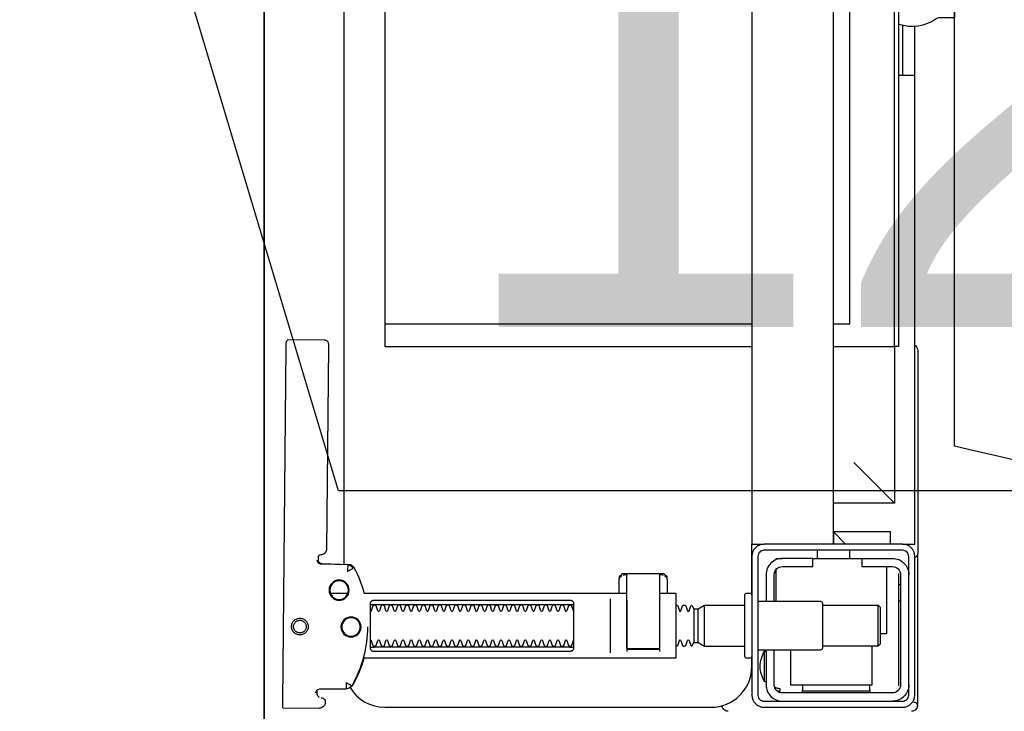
# Model space of a CAD drawing. Header units: millimetres. Extents: x 11979 to 23691, y 12825 to 41978.
# Tile 206 of 256: x 21595 to 21619, y 35667 to 35683. Entities that reach past the tile are written whole.
import ezdxf

# ---------------------------------------------------------------- set-up
doc = ezdxf.new("R2010")
doc.units = ezdxf.units.MM
for name, color, linetype in [('-WYMIAR', 8, 'Continuous'), ('_PROJEKTOWANE', 5, 'Continuous'), ('PROJEKTOWANE', 5, 'Continuous')]:
    doc.layers.add(name, color=color, linetype=linetype)
doc.layers.add('-ŚCIANY DZIAŁOWE', color=3, linetype='Continuous', lineweight=35)
doc.styles.get("Standard").update_dxf_attribs({"font": 'arial.ttf'})
doc.dimstyles.new('CZA-KROPKA-50', dxfattribs={"dimtxt": 12, "dimasz": 1, "dimexe": 2, "dimexo": 25, "dimgap": 4, "dimtad": 1, "dimdec": 1, "dimrnd": 0.5, "dimzin": 9, "dimdsep": 46, "dimtxsty": 'Standard', "dimblk": 'CZA-KROPKA', "dimblk1": 'CZA-KROPKA', "dimblk2": 'CZA-KROPKA', "dimsah": 1, "dimcen": -20, "dimse1": 1, "dimse2": 1, "dimclrd": 8, "dimclre": 8, "dimclrt": 9, "dimadec": 0, "dimazin": 0, "dimtfac": 1, "dimtdec": 1, "dimtmove": 1, "dimatfit": 3, "dimldrblk": 'CZA-KROPKA', "dimfxl": 1, "dimtolj": 1, "dimtzin": 9, "dimarcsym": 0})

# ---------------------------------------------------------------- blocks, each defined once
blk = doc.blocks.new('CZA-KROPKA')
at = {"layer": '-WYMIAR', "linetype": 'ByBlock'}
for p, q in [((0, 10), (0, -10)), ((5, 0), (-5, 0))]:
    blk.add_line(p, q, dxfattribs=at)
at = {"layer": '-WYMIAR', "linetype": 'ByBlock', "const_width": 2.5}
blk.add_lwpolyline([(-1.25, 0, 1), (1.25, 0, 1)], format="xyb", close=True, dxfattribs=at)
blk = doc.blocks.new('*D1609')
at = {"layer": '_PROJEKTOWANE', "color": 8, "lineweight": -2}
for p, q in [((21589.732, 35698.002), (21599.732, 35698.002)), ((21602.554, 35671.928), (21594.732, 35698.002)), ((21626.491, 35671.928), (21602.554, 35671.928))]:
    blk.add_line(p, q, dxfattribs=at)
at = {"layer": 'Defpoints', "color": 0}
for p in [(21588.732, 35801.111), (21600.732, 35796.984), (21600.732, 35698.002)]:
    blk.add_point(p, dxfattribs=at)
at = {"layer": '_PROJEKTOWANE', "color": 8, "lineweight": -2, "rotation": 180}
blk.add_blockref('CZA-KROPKA', (21588.732, 35698.002), dxfattribs=at)
at = {"layer": '_PROJEKTOWANE', "color": 8, "lineweight": -2}
blk.add_blockref('CZA-KROPKA', (21600.732, 35698.002), dxfattribs=at)
at = {"layer": '_PROJEKTOWANE', "color": 9, "insert": (21614.523, 35681.952), "char_height": 12, "attachment_point": 5}
blk.add_mtext('\\A1;12', dxfattribs=at)
blk = doc.blocks.new('99440_TOP')
for points in [[(0.19877, 0.1647), (0.11186, 0.16387)], [(0.20026, 0.1647), (0.20039, 0.15571)], [(0.16399, 0.15607), (0.16422, 0.15602), (0.16438, 0.15596), (0.16453, 0.15586), (0.16466, 0.15574), (0.16476, 0.1556), (0.16484, 0.15544), (0.16489, 0.15527), (0.16491, 0.1551), (0.16509, 0.14854), (0.1651, 0.14842), (0.16511, 0.14832), (0.16514, 0.14822), (0.16516, 0.14812), (0.1652, 0.14802), (0.16524, 0.14793), (0.16529, 0.14784), (0.16535, 0.14775), (0.16541, 0.14767), (0.16548, 0.14758), (0.16555, 0.14751), (0.16563, 0.14744), (0.16571, 0.14737), (0.1658, 0.14731), (0.16589, 0.14726), (0.16664, 0.14688), (0.1674, 0.14651), (0.16816, 0.14617), (0.16894, 0.14585), (0.16973, 0.14555), (0.17052, 0.14527), (0.17132, 0.14502), (0.17213, 0.14478), (0.17213, 0.08032)], [(0.16523, 0.14871), (0.16505, 0.1553), (0.16503, 0.15547), (0.16498, 0.15563), (0.16491, 0.15579), (0.16481, 0.15592), (0.16468, 0.15604), (0.16454, 0.15614), (0.16439, 0.15621), (0.16422, 0.15626), (0.16404, 0.15627)], [(0.1977, 0.15573), (0.19762, 0.15586), (0.19752, 0.15598), (0.1974, 0.15608), (0.19726, 0.15617), (0.19711, 0.15623), (0.19696, 0.15626), (0.1968, 0.15627), (0.1959, 0.15626)], [(0.17213, 0.15305), (0.17213, 0.14874)], [(0.16506, 0.14968), (-0.16464, 0.14968)], [(0.17496, 0.14232), (0.17496, 0.09432)], [(0.18536, 0.09432), (0.18536, 0.14232)], [(-0.11834, 0.04968), (-0.11834, 0.13968), (0.11166, 0.13968), (0.11166, 0.04968)], [(0.10615, 0.13968), (0.10615, 0.04968)], [(0.16824, 0.08203), (0.16789, 0.08162), (0.16789, 0.08196), (0.16792, 0.08207), (0.16799, 0.08214), (0.1681, 0.08218), (0.16823, 0.08219), (0.16835, 0.08219), (0.16855, 0.08221), (0.169, 0.08232), (0.17213, 0.08232)], [(0.16861, 0.08224), (0.16869, 0.0823), (0.16889, 0.08232)], [(0.18675, 0.08432), (0.17358, 0.08432)], [(0.16745, 0.08028), (0.16745, 0.08144), (0.16749, 0.08156), (0.16759, 0.08164), (0.1678, 0.08169)], [(0.16764, 0.08053), (0.16768, 0.08079), (0.1678, 0.08132)], [(0.17384, 0.08032), (0.18494, 0.08032), (0.1865, 0.08032)], [(0.1678, 0.07094), (0.16769, 0.07096), (0.16759, 0.07099), (0.1675, 0.07106), (0.16745, 0.0712), (0.16745, 0.07235)], [(0.1678, 0.07131), (0.16768, 0.07185), (0.16764, 0.0721)], [(0.17213, 0.07032), (0.169, 0.07032), (0.16855, 0.07042), (0.16844, 0.07044), (0.16833, 0.07044), (0.1682, 0.07045), (0.16808, 0.07046), (0.16796, 0.07052), (0.16789, 0.07067), (0.16789, 0.07102), (0.16824, 0.07061)], [(0.16889, 0.07032), (0.16879, 0.07032), (0.16861, 0.0704)], [(0.18571, 0.07232), (0.1865, 0.07232)], [(0.17603, 0.06388), (0.18423, 0.06388)], [(0.18423, 0.06282), (0.17603, 0.06282)], [(0.18513, 0.06126), (0.17513, 0.06126)], [(0.19976, 0.05697), (0.19989, 0.05695), (0.20001, 0.05692), (0.20014, 0.05688)], [(-0.15987, 0.04668), (-0.15987, 0.04968), (0.16013, 0.04968), (0.16013, 0.04668)], [(0.16013, 0.03368), (0.16013, 0.04568)], [(0.17413, 0.04368), (0.16631, 0.04368)], [(0.16713, 0.04412), (0.16706, 0.04403), (0.167, 0.04393), (0.16694, 0.04381), (0.16688, 0.04368)], [(0.19512, 0.04412), (0.19519, 0.04404), (0.19525, 0.04395), (0.1953, 0.04385), (0.19534, 0.04376), (0.19538, 0.04365), (0.19541, 0.04355), (0.19544, 0.04344), (0.19547, 0.04333), (0.19548, 0.04322), (0.1955, 0.04311), (0.19551, 0.04301), (0.19552, 0.04291), (0.19551, 0.04281), (0.1956, 0.04278), (0.19571, 0.04278), (0.19581, 0.04278), (0.19591, 0.04278), (0.19602, 0.04278), (0.19626, 0.04278), (0.19629, 0.04288), (0.19628, 0.04299), (0.19626, 0.04311), (0.19622, 0.04324), (0.19618, 0.04336), (0.19607, 0.04357)], [(0.16363, 0.03468), (0.16363, 0.04218)], [(0.18613, 0.04018), (0.19463, 0.04018), (0.19463, 0.02018), (0.18513, 0.02018)], [(0.19604, 0.03729), (0.19615, 0.03729), (0.19629, 0.03729), (0.19645, 0.03729), (0.19663, 0.03729)], [(0.16163, 0.03368), (0.16363, 0.03368)], [(0.17513, 0.03238), (0.17513, 0.01872), (0.17563, 0.01822), (0.18463, 0.01822), (0.18513, 0.01872), (0.18513, 0.03238)], [(0.16013, 0.02668), (0.15713, 0.02968), (0.16013, 0.02968), (-0.15987, 0.02968), (-0.15687, 0.02968), (-0.15987, 0.02668)], [(0.10615, 0.02968), (0.10615, 0.0256), (-0.11834, 0.0256)], [(0.11166, 0.02968), (0.11166, 0.01468), (0.15013, 0.01468)], [(0.14013, 0.02468), (0.15013, 0.01468), (0.15013, 0.02968)], [(0.16013, 0.01568), (0.15713, 0.01568), (0.15713, 0.02968)], [(0.16163, 0.02568), (0.16363, 0.02568)], [(0.19663, 0.02067), (0.19645, 0.02067), (0.19629, 0.02067), (0.19615, 0.02067), (0.19604, 0.02067)], [(0.16563, 0.01668), (0.18213, 0.01668), (0.18213, 0.01822)], [(0.18513, 0.01872), (0.17513, 0.01872)], [(0.03296, 0.01268), (0.04513, 0.01268)], [(0.16013, 0.01268), (0.16013, 0.00968), (0.03318, 0.00968)], [(0.04513, 0.01368), (0.04513, 0.00968)], [(0.16735, 0.01368), (0.1948, 0.01368), (0.19491, 0.01368)], [(0.17013, 0.01318), (0.17013, 0.01368)], [(0.17413, 0.01318), (0.17413, 0.01368)]]:
    blk.add_lwpolyline(points)
for points in [[(0.16437, 0.15596), (0.1634, 0.15595), (0.16317, 0.15592), (0.16296, 0.15584), (0.16275, 0.15571), (0.16278, 0.15575), (0.16272, 0.15555), (0.1627, 0.15535, -0.157432), (0.16251, 0.15476), (0.16223, 0.15436, -0.241147), (0.16142, 0.15393), (0.11163, 0.15346), (0.11147, 0.15346), (0.11132, 0.15345), (0.1112, 0.15345), (0.11107, 0.15346), (0.11091, 0.15348), (0.11075, 0.15353), (0.1106, 0.15361), (0.11046, 0.15371), (0.11035, 0.15383), (0.11025, 0.15397), (0.11018, 0.15412), (0.11014, 0.15428), (0.11013, 0.15445), (0.11008, 0.16345), (0.11036, 0.16384)], [(0.1966, 0.15658), (0.19639, 0.15656), (0.19618, 0.15648), (0.19598, 0.15635), (0.19579, 0.15614, 0.132231), (0.19565, 0.15564), (0.19559, 0.14909)], [(0.19781, 0.15528, 0.415336), (0.19882, 0.15429)], [(0.19898, 0.1543), (0.19911, 0.1543), (0.19926, 0.15431), (0.1994, 0.15434), (0.19954, 0.1544), (0.19966, 0.15447), (0.19978, 0.15456), (0.19988, 0.15466), (0.2002, 0.15512, 0.158481), (0.20039, 0.15571)], [(0.18044, 0.14393, 0.125713), (0.19479, 0.14774, 0.121439), (0.19532, 0.14823, -0.262119), (0.20013, 0.13968), (0.20013, 0.05968, -0.414214), (0.19013, 0.04968), (0.18765, 0.04968, 0.405519), (0.18813, 0.05018), (0.18813, 0.05088, 0.414214), (0.18763, 0.05138), (0.17263, 0.05138, 0.414214), (0.17213, 0.05088), (0.17213, 0.05018, 0.405519), (0.17262, 0.04968, 0.001664), (0.16007, 0.04968)], [(0.17213, 0.07232), (0.17213, 0.06852, 0.414214), (0.17233, 0.06832), (0.18475, 0.06832), (0.18793, 0.06832, 0.414214), (0.18813, 0.06852), (0.18813, 0.14485), (0.18898, 0.1451), (0.18982, 0.14537), (0.19065, 0.14568), (0.19147, 0.146), (0.19228, 0.14635), (0.19308, 0.14672), (0.19387, 0.14712), (0.19469, 0.14756), (0.19478, 0.14762), (0.19486, 0.14768), (0.19494, 0.14775), (0.19501, 0.14782), (0.19508, 0.1479), (0.19515, 0.14799)], [(0.17661, 0.09332, 0.182836), (0.1765, 0.09341), (0.17528, 0.09381, 0.050055), (0.17513, 0.09408), (0.17513, 0.09436, 0.050055), (0.17528, 0.09462), (0.1765, 0.09503, 0.719897), (0.1765, 0.09541), (0.17528, 0.09581, 0.050055), (0.17513, 0.09608), (0.17513, 0.09636, 0.050055), (0.17528, 0.09662), (0.1765, 0.09703, 0.719897), (0.1765, 0.09741), (0.17528, 0.09781, 0.050055), (0.17513, 0.09808), (0.17513, 0.09836, 0.050055), (0.17528, 0.09862), (0.1765, 0.09903, 0.719897), (0.1765, 0.09941), (0.17528, 0.09981, 0.050055), (0.17513, 0.10008), (0.17513, 0.10036, 0.050055), (0.17528, 0.10062), (0.1765, 0.10103, 0.719897), (0.1765, 0.10141), (0.17528, 0.10181, 0.050055), (0.17513, 0.10208), (0.17513, 0.10236, 0.050055), (0.17528, 0.10262), (0.1765, 0.10303, 0.719897), (0.1765, 0.10341), (0.17528, 0.10381, 0.050055), (0.17513, 0.10408), (0.17513, 0.10436, 0.050055), (0.17528, 0.10462), (0.1765, 0.10503, 0.719897), (0.1765, 0.10541), (0.17528, 0.10581, 0.050055), (0.17513, 0.10608), (0.17513, 0.10636, 0.050055), (0.17528, 0.10662), (0.1765, 0.10703, 0.719897), (0.1765, 0.10741), (0.17528, 0.10781, 0.050055), (0.17513, 0.10808), (0.17513, 0.10836, 0.050055), (0.17528, 0.10862), (0.1765, 0.10903, 0.719897), (0.1765, 0.10941), (0.17528, 0.10981, 0.050055), (0.17513, 0.11008), (0.17513, 0.11036, 0.050055), (0.17528, 0.11062), (0.1765, 0.11103, 0.719897), (0.1765, 0.11141), (0.17528, 0.11181, 0.050055), (0.17513, 0.11208), (0.17513, 0.11236, 0.050055), (0.17528, 0.11262), (0.1765, 0.11303, 0.719897), (0.1765, 0.11341), (0.17528, 0.11381, 0.050055), (0.17513, 0.11408), (0.17513, 0.11436, 0.050055), (0.17528, 0.11462), (0.1765, 0.11503, 0.719897), (0.1765, 0.11541), (0.17528, 0.11581, 0.050055), (0.17513, 0.11608), (0.17513, 0.11636, 0.050055), (0.17528, 0.11662), (0.1765, 0.11703, 0.719897), (0.1765, 0.11741), (0.17528, 0.11781, 0.050055), (0.17513, 0.11808), (0.17513, 0.11836, 0.050055), (0.17528, 0.11862), (0.1765, 0.11903, 0.719897), (0.1765, 0.11941), (0.17528, 0.11981, 0.050055), (0.17513, 0.12008), (0.17513, 0.12036, 0.050055), (0.17528, 0.12062), (0.1765, 0.12103, 0.719897), (0.1765, 0.12141), (0.17528, 0.12181, 0.050055), (0.17513, 0.12208), (0.17513, 0.12236, 0.050055), (0.17528, 0.12262), (0.1765, 0.12303, 0.719897), (0.1765, 0.12341), (0.17528, 0.12381, 0.050055), (0.17513, 0.12408), (0.17513, 0.12436, 0.050055), (0.17528, 0.12462), (0.1765, 0.12503, 0.719897), (0.1765, 0.12541), (0.17528, 0.12581, 0.050055), (0.17513, 0.12608), (0.17513, 0.12636, 0.050055), (0.17528, 0.12662), (0.1765, 0.12703, 0.719897), (0.1765, 0.12741), (0.17528, 0.12781, 0.050055), (0.17513, 0.12808), (0.17513, 0.12836, 0.050055), (0.17528, 0.12862), (0.1765, 0.12903, 0.719897), (0.1765, 0.12941), (0.17528, 0.12981, 0.050055), (0.17513, 0.13008), (0.17513, 0.13036, 0.050055), (0.17528, 0.13062), (0.1765, 0.13103, 0.719897), (0.1765, 0.13141), (0.17528, 0.13181, 0.050055), (0.17513, 0.13208), (0.17513, 0.13236, 0.050055), (0.17528, 0.13262), (0.1765, 0.13303, 0.719897), (0.1765, 0.13341), (0.17528, 0.13381, 0.050055), (0.17513, 0.13408), (0.17513, 0.13436, 0.050055), (0.17528, 0.13462), (0.1765, 0.13503, 0.719897), (0.1765, 0.13541), (0.17528, 0.13581, 0.050055), (0.17513, 0.13608), (0.17513, 0.13636, 0.050055), (0.17528, 0.13662), (0.1765, 0.13703, 0.719897), (0.1765, 0.13741), (0.17528, 0.13781, 0.050055), (0.17513, 0.13808), (0.17513, 0.13836, 0.050055), (0.17528, 0.13862), (0.1765, 0.13903, 0.719897), (0.1765, 0.13941), (0.17528, 0.13981, 0.050055), (0.17513, 0.14008), (0.17513, 0.14036, 0.050055), (0.17528, 0.14062), (0.1765, 0.14103, 0.719897), (0.1765, 0.14141), (0.17528, 0.14181, 0.050055), (0.17513, 0.14208), (0.17513, 0.14236, 0.050055), (0.17528, 0.14262), (0.1765, 0.14303, 0.474594), (0.17661, 0.14332)], [(0.18366, 0.14332, 0.474594), (0.18377, 0.14303), (0.18499, 0.14262, 0.050055), (0.18513, 0.14236), (0.18513, 0.14208, 0.050055), (0.18499, 0.14181), (0.18377, 0.14141, 0.719897), (0.18377, 0.14103), (0.18499, 0.14062, 0.050055), (0.18513, 0.14036), (0.18513, 0.14008, 0.050055), (0.18499, 0.13981), (0.18377, 0.13941, 0.719897), (0.18377, 0.13903), (0.18499, 0.13862, 0.050055), (0.18513, 0.13836), (0.18513, 0.13808, 0.050055), (0.18499, 0.13781), (0.18377, 0.13741, 0.719897), (0.18377, 0.13703), (0.18499, 0.13662, 0.050055), (0.18513, 0.13636), (0.18513, 0.13608, 0.050055), (0.18499, 0.13581), (0.18377, 0.13541, 0.719897), (0.18377, 0.13503), (0.18499, 0.13462, 0.050055), (0.18513, 0.13436), (0.18513, 0.13408, 0.050055), (0.18499, 0.13381), (0.18377, 0.13341, 0.719897), (0.18377, 0.13303), (0.18499, 0.13262, 0.050055), (0.18513, 0.13236), (0.18513, 0.13208, 0.050055), (0.18499, 0.13181), (0.18377, 0.13141, 0.719897), (0.18377, 0.13103), (0.18499, 0.13062, 0.050055), (0.18513, 0.13036), (0.18513, 0.13008, 0.050055), (0.18499, 0.12981), (0.18377, 0.12941, 0.719897), (0.18377, 0.12903), (0.18499, 0.12862, 0.050055), (0.18513, 0.12836), (0.18513, 0.12808, 0.050055), (0.18499, 0.12781), (0.18377, 0.12741, 0.719897), (0.18377, 0.12703), (0.18499, 0.12662, 0.050055), (0.18513, 0.12636), (0.18513, 0.12608, 0.050055), (0.18499, 0.12581), (0.18377, 0.12541, 0.719897), (0.18377, 0.12503), (0.18499, 0.12462, 0.050055), (0.18513, 0.12436), (0.18513, 0.12408, 0.050055), (0.18499, 0.12381), (0.18377, 0.12341, 0.719897), (0.18377, 0.12303), (0.18499, 0.12262, 0.050055), (0.18513, 0.12236), (0.18513, 0.12208, 0.050055), (0.18499, 0.12181), (0.18377, 0.12141, 0.719897), (0.18377, 0.12103), (0.18499, 0.12062, 0.050055), (0.18513, 0.12036), (0.18513, 0.12008, 0.050055), (0.18499, 0.11981), (0.18377, 0.11941, 0.719897), (0.18377, 0.11903), (0.18499, 0.11862, 0.050055), (0.18513, 0.11836), (0.18513, 0.11808, 0.050055), (0.18499, 0.11781), (0.18377, 0.11741, 0.719897), (0.18377, 0.11703), (0.18499, 0.11662, 0.050055), (0.18513, 0.11636), (0.18513, 0.11608, 0.050055), (0.18499, 0.11581), (0.18377, 0.11541, 0.719897), (0.18377, 0.11503), (0.18499, 0.11462, 0.050055), (0.18513, 0.11436), (0.18513, 0.11408, 0.050055), (0.18499, 0.11381), (0.18377, 0.11341, 0.719897), (0.18377, 0.11303), (0.18499, 0.11262, 0.050055), (0.18513, 0.11236), (0.18513, 0.11208, 0.050055), (0.18499, 0.11181), (0.18377, 0.11141, 0.719897), (0.18377, 0.11103), (0.18499, 0.11062, 0.050055), (0.18513, 0.11036), (0.18513, 0.11008, 0.050055), (0.18499, 0.10981), (0.18377, 0.10941, 0.719897), (0.18377, 0.10903), (0.18499, 0.10862, 0.050055), (0.18513, 0.10836), (0.18513, 0.10808, 0.050055), (0.18499, 0.10781), (0.18377, 0.10741, 0.719897), (0.18377, 0.10703), (0.18499, 0.10662, 0.050055), (0.18513, 0.10636), (0.18513, 0.10608, 0.050055), (0.18499, 0.10581), (0.18377, 0.10541, 0.719897), (0.18377, 0.10503), (0.18499, 0.10462, 0.050055), (0.18513, 0.10436), (0.18513, 0.10408, 0.050055), (0.18499, 0.10381), (0.18377, 0.10341, 0.719897), (0.18377, 0.10303), (0.18499, 0.10262, 0.050055), (0.18513, 0.10236), (0.18513, 0.10208, 0.050055), (0.18499, 0.10181), (0.18377, 0.10141, 0.719897), (0.18377, 0.10103), (0.18499, 0.10062, 0.050055), (0.18513, 0.10036), (0.18513, 0.10008, 0.050055), (0.18499, 0.09981), (0.18377, 0.09941, 0.719897), (0.18377, 0.09903), (0.18499, 0.09862, 0.050055), (0.18513, 0.09836), (0.18513, 0.09808, 0.050055), (0.18499, 0.09781), (0.18377, 0.09741, 0.719897), (0.18377, 0.09703), (0.18499, 0.09662, 0.050055), (0.18513, 0.09636), (0.18513, 0.09608, 0.050055), (0.18499, 0.09581), (0.18377, 0.09541, 0.719897), (0.18377, 0.09503), (0.18499, 0.09462, 0.050055), (0.18513, 0.09436), (0.18513, 0.09408, 0.050055), (0.18499, 0.09381), (0.18377, 0.09341, 0.182836), (0.18366, 0.09332)], [(0.18589, 0.07252), (0.18589, 0.08011), (0.18585, 0.08022), (0.18578, 0.08029), (0.18568, 0.08032), (0.18578, 0.0803), (0.18586, 0.08024), (0.1859, 0.08014), (0.1859, 0.07252), (0.18587, 0.07241), (0.1858, 0.07234), (0.1856, 0.07232), (0.18571, 0.07237), (0.18577, 0.07252), (0.18577, 0.08012), (0.1857, 0.08027), (0.1856, 0.08032), (0.16757, 0.08032, 0.414214), (0.16737, 0.08012), (0.16737, 0.07252, 0.414214), (0.16757, 0.07232), (0.1856, 0.07232)], [(0.18569, 0.07232, 0.414213), (0.18589, 0.07252), (0.18588, 0.08012), (0.18588, 0.07252), (0.18585, 0.07241), (0.18578, 0.07234), (0.18568, 0.07232)], [(0.17513, 0.06836), (0.17513, 0.06812, -0.050055), (0.17528, 0.06786), (0.1765, 0.06745, -0.719897), (0.1765, 0.06707), (0.17528, 0.06666, -0.050055), (0.17513, 0.0664), (0.17513, 0.06612, -0.050055), (0.17528, 0.06586), (0.1765, 0.06545, -0.719897), (0.1765, 0.06507), (0.17528, 0.06466, -0.050055), (0.17513, 0.0644), (0.17603, 0.06388), (0.17603, 0.06282), (0.17513, 0.06126), (0.17513, 0.05138)], [(0.18513, 0.06836), (0.18513, 0.06812, 0.050055), (0.18499, 0.06786), (0.18377, 0.06745, 0.719897), (0.18377, 0.06707), (0.18499, 0.06666, 0.050055), (0.18513, 0.0664), (0.18513, 0.06612, 0.050055), (0.18499, 0.06586), (0.18377, 0.06545, 0.719897), (0.18377, 0.06507), (0.18499, 0.06466, 0.050055), (0.18513, 0.0644), (0.18423, 0.06388), (0.18423, 0.06282), (0.18513, 0.06126), (0.18513, 0.05138)], [(0.20024, 0.05684, 0.126559), (0.19975, 0.05693)], [(0.20112, 0.05547, 0.198909), (0.20068, 0.05654, 0.091301), (0.20024, 0.05684)], [(0.16392, 0.04368), (0.16363, 0.04368), (0.16363, 0.04218, -0.414214), (0.16763, 0.04618), (0.17413, 0.04618)], [(0.17413, 0.04818), (0.17413, 0.03288, 0.414214), (0.17463, 0.03238), (0.18563, 0.03238, 0.414214), (0.18613, 0.03288), (0.18613, 0.04818)], [(0.19388, 0.04656, 0.119096), (0.19013, 0.04764, 0.119096), (0.18638, 0.04656)], [(0.19388, 0.04618), (0.19388, 0.04656), (0.18638, 0.04656), (0.18638, 0.04618), (0.19463, 0.04618, -0.414214), (0.19863, 0.04218)], [(0.17413, 0.04418), (0.16763, 0.04418, 0.414214), (0.16563, 0.04218), (0.16563, 0.03468), (0.16363, 0.03468), (0.16363, 0.01518, 0.414214), (0.16763, 0.01118)], [(0.16363, 0.02268), (0.16563, 0.02268), (0.16563, 0.01518, 0.414214), (0.16763, 0.01318), (0.19463, 0.01318, 0.414214), (0.19663, 0.01518), (0.19663, 0.04218, 0.414214), (0.19463, 0.04418), (0.18613, 0.04418)], [(0.19463, 0.03721), (0.19528, 0.03722), (0.19555, 0.03722), (0.19573, 0.03722), (0.1958, 0.03722, 0.116465), (0.19602, 0.03728), (0.19614, 0.03733), (0.19614, 0.02063), (0.19602, 0.02068, 0.116465), (0.1958, 0.02074), (0.19555, 0.02074), (0.19528, 0.02074), (0.19463, 0.02075)], [(0.19463, 0.01118, 0.414214), (0.19863, 0.01518)], [(-0.03987, 0.01368), (-0.03242, 0.01368, 0.236962), (-0.03105, 0.00443, -0.154353), (-0.03087, 0.00386), (-0.03087, 0), (0.03113, 0), (0.03113, 0.00386, -0.154353), (0.03131, 0.00443, 0.236962), (0.03269, 0.01368), (0.04013, 0.01368)], [(0.11137, 0.00968), (0.11155, 0.00944), (0.11178, 0.00925), (0.11205, 0.0091), (0.11234, 0.00902), (0.11263, 0.00898), (0.16243, 0.00898, 0.326231), (0.16338, 0.00968)], [(0.19883, 0.01002, 0.000114), (0.19883, 0.01002, 0.517015), (0.20016, 0.00909), (0.20006, 0.00905), (0.19996, 0.00903), (0.19984, 0.009), (0.19971, 0.00899), (0.19961, 0.00899), (0.19916, 0.00899), (0.19854, 0.00899), (0.19784, 0.00899), (0.16441, 0.00899), (0.16406, 0.00899), (0.1637, 0.00899), (0.16336, 0.00899), (0.16307, 0.00899), (0.16282, 0.00899), (0.16263, 0.00899), (0.1625, 0.00899)], [(0.20024, 0.00912, 0.091301), (0.20068, 0.00942, 0.198909), (0.20112, 0.01048)]]:
    blk.add_lwpolyline(points, format="xyb")
for points in [[(0.18037, 0.15848), (0.18057, 0.15849), (0.18077, 0.15852), (0.18097, 0.15857), (0.18116, 0.15864), (0.18134, 0.15873), (0.18151, 0.15883), (0.18167, 0.15895), (0.18182, 0.15909), (0.18195, 0.15924), (0.18207, 0.1594), (0.18217, 0.15958), (0.18225, 0.15976), (0.18232, 0.15995), (0.18237, 0.16014), (0.18239, 0.16034), (0.1824, 0.16054), (0.18239, 0.16075), (0.18236, 0.16094), (0.18231, 0.16114), (0.18224, 0.16133), (0.18215, 0.16151), (0.18205, 0.16168), (0.18192, 0.16184), (0.18179, 0.16199), (0.18164, 0.16212), (0.18147, 0.16224), (0.1813, 0.16234), (0.18112, 0.16242), (0.18093, 0.16249), (0.18073, 0.16254), (0.18053, 0.16256), (0.18033, 0.16257), (0.18013, 0.16256), (0.17993, 0.16253), (0.17974, 0.16248), (0.17955, 0.16241), (0.17937, 0.16232), (0.1792, 0.16222), (0.17904, 0.1621), (0.17889, 0.16196), (0.17876, 0.16181), (0.17864, 0.16165), (0.17854, 0.16147), (0.17845, 0.16129), (0.17839, 0.1611), (0.17834, 0.16091), (0.17831, 0.16071), (0.17831, 0.16051), (0.17832, 0.1603), (0.17835, 0.16011), (0.1784, 0.15991), (0.17847, 0.15972), (0.17856, 0.15954), (0.17866, 0.15937), (0.17878, 0.15921), (0.17892, 0.15906), (0.17907, 0.15893), (0.17923, 0.15881), (0.17941, 0.15871), (0.17959, 0.15863), (0.17978, 0.15856), (0.17997, 0.15851), (0.18017, 0.15849)], [(0.18037, 0.15897), (0.18052, 0.15898), (0.18067, 0.159), (0.18081, 0.15904), (0.18096, 0.15909), (0.18109, 0.15916), (0.18122, 0.15924), (0.18134, 0.15933), (0.18146, 0.15943), (0.18156, 0.15955), (0.18165, 0.15967), (0.18172, 0.1598), (0.18179, 0.15994), (0.18184, 0.16008), (0.18187, 0.16023), (0.18189, 0.16038), (0.1819, 0.16053), (0.18189, 0.16069), (0.18187, 0.16084), (0.18183, 0.16098), (0.18178, 0.16113), (0.18171, 0.16126), (0.18163, 0.16139), (0.18154, 0.16151), (0.18144, 0.16163), (0.18132, 0.16173), (0.1812, 0.16182), (0.18107, 0.16189), (0.18093, 0.16196), (0.18079, 0.16201), (0.18064, 0.16204), (0.18049, 0.16206), (0.18034, 0.16207), (0.18018, 0.16206), (0.18003, 0.16204), (0.17989, 0.162), (0.17974, 0.16194), (0.17961, 0.16188), (0.17948, 0.1618), (0.17936, 0.16171), (0.17924, 0.1616), (0.17914, 0.16149), (0.17905, 0.16137), (0.17898, 0.16124), (0.17891, 0.1611), (0.17886, 0.16095), (0.17883, 0.16081), (0.17881, 0.16066), (0.1788, 0.1605), (0.17881, 0.16035), (0.17883, 0.1602), (0.17887, 0.16005), (0.17892, 0.15991), (0.17899, 0.15977), (0.17907, 0.15964), (0.17916, 0.15952), (0.17927, 0.15941), (0.17938, 0.15931), (0.1795, 0.15922), (0.17963, 0.15914), (0.17977, 0.15908), (0.17992, 0.15903), (0.18006, 0.159), (0.18021, 0.15897)], [(0.166, 0.14754), (0.16595, 0.14757), (0.1659, 0.1476), (0.16586, 0.14763), (0.16581, 0.14767), (0.16576, 0.14771), (0.16571, 0.14776), (0.16566, 0.14781), (0.16562, 0.14786), (0.16557, 0.14791), (0.16553, 0.14797), (0.16549, 0.14803), (0.16546, 0.14809), (0.16542, 0.14815), (0.16539, 0.14821), (0.16537, 0.14828), (0.16534, 0.14834), (0.16532, 0.14841), (0.1653, 0.14847), (0.16529, 0.14854), (0.16528, 0.1486), (0.16527, 0.14866), (0.16526, 0.14872), (0.16526, 0.14878), (0.16531, 0.14879), (0.16656, 0.14884), (0.16662, 0.14884), (0.16667, 0.14884), (0.16672, 0.14886), (0.16677, 0.14883), (0.16674, 0.14879), (0.16671, 0.14874), (0.16669, 0.14869), (0.16666, 0.14863), (0.16607, 0.14754)], [(0.18546, 0.14332), (0.18555, 0.14331), (0.18563, 0.1433), (0.18572, 0.14329), (0.1858, 0.14326), (0.18589, 0.14323), (0.18596, 0.14319), (0.18604, 0.14314), (0.18611, 0.14308), (0.18617, 0.14302), (0.18623, 0.14294), (0.18628, 0.14286), (0.18632, 0.14276), (0.18636, 0.14266), (0.18639, 0.14255), (0.1864, 0.14243), (0.18641, 0.14232), (0.18641, 0.09432), (0.1864, 0.0942), (0.18639, 0.09409), (0.18636, 0.09398), (0.18632, 0.09387), (0.18628, 0.09378), (0.18623, 0.09369), (0.18617, 0.09362), (0.18611, 0.09355), (0.18604, 0.09349), (0.18596, 0.09344), (0.18589, 0.0934), (0.1858, 0.09337), (0.18572, 0.09335), (0.18563, 0.09333), (0.18555, 0.09332), (0.18546, 0.09332), (0.17488, 0.09332), (0.17479, 0.09332), (0.1747, 0.09333), (0.17462, 0.09335), (0.17453, 0.09337), (0.17445, 0.0934), (0.17437, 0.09344), (0.17429, 0.09349), (0.17423, 0.09355), (0.17416, 0.09362), (0.1741, 0.09369), (0.17405, 0.09378), (0.174, 0.09387), (0.17397, 0.09398), (0.17394, 0.09409), (0.17392, 0.0942), (0.17392, 0.09432), (0.17392, 0.14232), (0.17392, 0.14243), (0.17394, 0.14255), (0.17397, 0.14266), (0.174, 0.14276), (0.17405, 0.14286), (0.1741, 0.14294), (0.17416, 0.14302), (0.17423, 0.14308), (0.17429, 0.14314), (0.17437, 0.14319), (0.17445, 0.14323), (0.17453, 0.14326), (0.17462, 0.14329), (0.1747, 0.1433), (0.17479, 0.14331), (0.17488, 0.14332)], [(-0.11834, 0.01368), (0.11166, 0.01368), (0.11166, 0.01468), (-0.11834, 0.01468)]]:
    blk.add_lwpolyline(points, close=True)
for points in [[(0.19559, 0.14908), (0.19559, 0.14908), (0.19559, 0.14908), (0.19559, 0.14909), (0.19559, 0.14909), (0.19559, 0.14909), (0.19559, 0.14909), (0.19559, 0.14909), (0.19559, 0.14909), (0.19559, 0.14909), (0.19559, 0.14909), (0.19559, 0.14909), (0.19559, 0.14909), (0.19559, 0.14909), (0.19559, 0.14909), (0.19559, 0.14909), (0.19559, 0.14909), (0.19559, 0.14909), (0.19559, 0.14909), (0.19559, 0.14909), (0.19559, 0.14908), (0.19559, 0.14908), (0.19559, 0.14908), (0.19559, 0.14908), (0.19559, 0.14908), (0.19559, 0.14908), (0.19559, 0.14908), (0.19559, 0.14908), (0.19559, 0.14908), (0.19559, 0.14908), (0.19559, 0.14908), (0.19559, 0.14908), (0.19559, 0.14908), (0.19559, 0.14908), (0.19559, 0.14908), (0.19559, 0.14908), (0.19559, 0.14908), (0.19559, 0.14909), (0.19558, 0.14909), (0.19558, 0.14909), (0.19558, 0.14909), (0.19558, 0.14909), (0.19558, 0.14909), (0.19558, 0.14909), (0.19558, 0.14909), (0.19558, 0.14909), (0.19557, 0.14909), (0.19557, 0.14909), (0.19557, 0.14908), (0.19557, 0.14908), (0.19557, 0.14908), (0.19557, 0.14908), (0.19556, 0.14908), (0.19556, 0.14908), (0.19556, 0.14908), (0.19556, 0.14908), (0.19556, 0.14908), (0.19556, 0.14908), (0.19555, 0.14908), (0.19555, 0.14908), (0.19555, 0.14908), (0.19555, 0.14908), (0.19555, 0.14908), (0.19555, 0.14908), (0.19554, 0.14908), (0.19554, 0.14908), (0.19554, 0.14908), (0.19554, 0.14908), (0.19553, 0.14908), (0.19553, 0.14908), (0.19553, 0.14908), (0.19552, 0.14909), (0.19552, 0.14909), (0.19551, 0.14909), (0.1955, 0.14909), (0.1955, 0.14909), (0.1955, 0.14909), (0.19549, 0.14909), (0.19549, 0.14909), (0.19548, 0.14909), (0.19548, 0.14909), (0.19547, 0.14909), (0.19547, 0.14909), (0.19546, 0.14909), (0.19546, 0.14909), (0.19545, 0.14909), (0.19544, 0.14909), (0.19544, 0.14909), (0.19543, 0.14909), (0.19543, 0.14909), (0.19542, 0.14909), (0.19541, 0.14909), (0.1954, 0.14909), (0.1954, 0.14909), (0.19539, 0.14909), (0.19538, 0.14909), (0.19537, 0.14909), (0.19537, 0.14909), (0.19536, 0.14909), (0.19535, 0.14909), (0.19534, 0.14909), (0.19533, 0.14909), (0.19532, 0.14909), (0.19531, 0.14909), (0.1953, 0.14909), (0.1953, 0.14909), (0.19529, 0.14909), (0.19528, 0.14909), (0.19527, 0.14909), (0.19526, 0.14909), (0.19525, 0.14909), (0.19524, 0.14909), (0.19523, 0.14909), (0.19522, 0.14909), (0.1952, 0.14909), (0.19519, 0.14909), (0.19518, 0.14909), (0.19517, 0.14909), (0.19516, 0.14909), (0.19515, 0.14909), (0.19514, 0.14909), (0.19513, 0.14909), (0.19512, 0.14909), (0.1951, 0.14909), (0.19509, 0.14909), (0.19508, 0.1491), (0.19507, 0.1491), (0.19506, 0.1491), (0.19504, 0.1491), (0.19503, 0.1491), (0.19502, 0.1491), (0.19501, 0.1491), (0.19499, 0.1491), (0.19498, 0.1491), (0.19497, 0.1491), (0.19496, 0.1491), (0.19494, 0.1491), (0.19482, 0.1491), (0.19477, 0.1491), (0.19472, 0.1491), (0.19469, 0.1491), (0.19466, 0.1491), (0.19464, 0.1491), (0.19461, 0.1491), (0.19459, 0.1491), (0.19456, 0.1491), (0.19454, 0.1491), (0.19451, 0.1491), (0.19449, 0.1491), (0.19446, 0.1491), (0.19444, 0.1491), (0.19441, 0.1491), (0.1944, 0.1491), (0.19439, 0.1491), (0.19436, 0.1491), (0.19435, 0.1491), (0.19434, 0.1491), (0.19433, 0.1491), (0.19431, 0.1491), (0.19431, 0.1491), (0.1943, 0.1491), (0.1943, 0.1491), (0.19429, 0.1491), (0.19429, 0.14911), (0.19428, 0.14911), (0.19428, 0.14911), (0.19427, 0.14911), (0.19426, 0.14911), (0.19426, 0.14911), (0.19426, 0.14911), (0.19425, 0.14911), (0.19425, 0.14911), (0.19424, 0.14911), (0.19424, 0.14911), (0.19423, 0.1491), (0.19423, 0.1491), (0.19423, 0.1491), (0.19422, 0.1491), (0.19422, 0.1491), (0.19422, 0.1491), (0.19422, 0.1491), (0.19421, 0.1491), (0.19421, 0.1491), (0.19421, 0.1491), (0.1942, 0.1491), (0.1942, 0.1491), (0.19419, 0.1491), (0.19419, 0.1491), (0.19419, 0.1491), (0.19419, 0.1491), (0.19418, 0.1491), (0.19418, 0.1491), (0.19418, 0.14911), (0.19418, 0.14911), (0.19417, 0.14911), (0.19417, 0.14911), (0.19417, 0.14911), (0.19416, 0.14911), (0.19416, 0.14911), (0.19415, 0.14912), (0.19415, 0.14912), (0.19415, 0.14912), (0.19414, 0.14912), (0.19414, 0.14912), (0.19414, 0.14912), (0.19413, 0.14912), (0.19413, 0.14912), (0.19413, 0.14912), (0.19413, 0.14912), (0.19413, 0.14912), (0.19413, 0.14912), (0.19413, 0.14912), (0.19412, 0.14912), (0.19412, 0.14912), (0.19412, 0.14912), (0.19412, 0.14912), (0.19412, 0.14912), (0.19412, 0.14912), (0.19411, 0.14912), (0.19411, 0.14912), (0.19411, 0.14911), (0.19411, 0.14911), (0.19411, 0.14911), (0.19411, 0.14911), (0.1941, 0.14911), (0.1941, 0.14911), (0.1941, 0.1491), (0.1941, 0.1491), (0.1941, 0.1491), (0.1941, 0.1491), (0.1941, 0.1491), (0.1941, 0.14909), (0.1941, 0.14909), (0.1941, 0.14909), (0.1941, 0.14909), (0.1941, 0.14908), (0.1941, 0.14908), (0.1941, 0.14908), (0.1941, 0.14908), (0.1941, 0.14908), (0.1941, 0.14907), (0.1941, 0.14907), (0.1941, 0.14907), (0.1941, 0.14907), (0.1941, 0.14907), (0.19411, 0.14906), (0.19411, 0.14906), (0.19411, 0.14906), (0.19411, 0.14906), (0.19411, 0.14906), (0.19411, 0.14905), (0.19412, 0.14905), (0.19412, 0.14905), (0.19412, 0.14905), (0.19413, 0.14904), (0.19414, 0.14904), (0.19414, 0.14904), (0.19414, 0.14903), (0.19415, 0.14903), (0.19415, 0.14902), (0.19415, 0.14902), (0.19415, 0.14902), (0.19416, 0.14901), (0.19416, 0.14901), (0.19416, 0.14901), (0.19416, 0.149), (0.19416, 0.149), (0.19417, 0.149), (0.19417, 0.14899), (0.19417, 0.14899), (0.19417, 0.14899), (0.19417, 0.14899), (0.19417, 0.14898), (0.19417, 0.14898), (0.19417, 0.14898), (0.19418, 0.14897), (0.19418, 0.14897), (0.19418, 0.14897), (0.19418, 0.14896), (0.19418, 0.14896), (0.19419, 0.14895), (0.19419, 0.14895), (0.19419, 0.14895), (0.19419, 0.14894), (0.1942, 0.14894), (0.1942, 0.14893), (0.1942, 0.14893), (0.19421, 0.14892), (0.19421, 0.14891), (0.19422, 0.1489), (0.19422, 0.14889), (0.19423, 0.14888), (0.19423, 0.14887), (0.19424, 0.14886), (0.19425, 0.14884), (0.19427, 0.14881), (0.19429, 0.14877), (0.19431, 0.14873), (0.19432, 0.14871), (0.19433, 0.1487), (0.19434, 0.14868), (0.19435, 0.14866), (0.19436, 0.14864), (0.19447, 0.14845), (0.19448, 0.14844), (0.19448, 0.14842), (0.19449, 0.1484), (0.1945, 0.14839), (0.19451, 0.14837), (0.19452, 0.14836), (0.19453, 0.14834), (0.19454, 0.14832), (0.19455, 0.14831), (0.19455, 0.14829), (0.19456, 0.14828), (0.19457, 0.14826), (0.19458, 0.14825), (0.19459, 0.14823), (0.19459, 0.14822), (0.1946, 0.14821), (0.19461, 0.14819), (0.19462, 0.14818), (0.19462, 0.14817), (0.19463, 0.14815), (0.19464, 0.14814), (0.19465, 0.14813), (0.19465, 0.14811), (0.19466, 0.1481), (0.19467, 0.14809), (0.19467, 0.14808), (0.19468, 0.14806), (0.19469, 0.14805), (0.19469, 0.14804), (0.1947, 0.14803), (0.1947, 0.14802), (0.19471, 0.14801), (0.19472, 0.148), (0.19472, 0.14799), (0.19473, 0.14798), (0.19473, 0.14797), (0.19474, 0.14796), (0.19474, 0.14795), (0.19475, 0.14794), (0.19475, 0.14793), (0.19476, 0.14792), (0.19476, 0.14791), (0.19477, 0.14791), (0.19477, 0.1479), (0.19477, 0.14789), (0.19478, 0.14788), (0.19478, 0.14787), (0.19478, 0.14787), (0.19479, 0.14786), (0.19479, 0.14786), (0.19479, 0.14785), (0.1948, 0.14784), (0.1948, 0.14784), (0.1948, 0.14783), (0.19481, 0.14783), (0.19481, 0.14782), (0.19481, 0.14782), (0.19481, 0.14782), (0.19481, 0.14781), (0.19481, 0.14781), (0.19481, 0.14781), (0.19482, 0.14781), (0.19482, 0.14781), (0.19482, 0.1478), (0.19482, 0.1478), (0.19482, 0.1478), (0.19482, 0.1478), (0.19482, 0.1478), (0.19482, 0.1478), (0.19482, 0.1478), (0.19482, 0.14779), (0.19482, 0.14779), (0.19482, 0.14779), (0.19482, 0.14779), (0.19482, 0.14779), (0.19482, 0.14779), (0.19482, 0.14779), (0.19482, 0.14779), (0.19482, 0.14779), (0.19483, 0.14779), (0.19483, 0.14779), (0.19483, 0.14779), (0.19483, 0.14779), (0.19482, 0.14779), (0.19482, 0.14779), (0.19482, 0.14779), (0.19482, 0.14778), (0.19482, 0.14778), (0.19482, 0.14778), (0.19482, 0.14778), (0.19482, 0.14778), (0.19482, 0.14778), (0.19482, 0.14778), (0.19482, 0.14778), (0.19482, 0.14778), (0.19482, 0.14778), (0.19482, 0.14778), (0.19482, 0.14778), (0.19482, 0.14778), (0.19482, 0.14778), (0.19482, 0.14778), (0.19482, 0.14778), (0.19482, 0.14778), (0.19482, 0.14778), (0.19482, 0.14778), (0.19482, 0.14778), (0.19482, 0.14778), (0.19482, 0.14778), (0.19482, 0.14778), (0.19482, 0.14778), (0.19483, 0.14778, 0.269557)], [(0.16013, 0.01268), (0.16013, 0.04668, -0.414214), (0.16313, 0.04968), (0.19713, 0.04968, -0.414214), (0.20013, 0.04668), (0.20013, 0.01268, -0.414214), (0.19713, 0.00968), (0.16313, 0.00968, -0.414214)], [(0.19863, 0.04668), (0.19863, 0.01268, -0.414214), (0.19713, 0.01118), (0.16313, 0.01118, -0.414214), (0.16163, 0.01268), (0.16163, 0.04668, -0.414214), (0.16313, 0.04818), (0.19713, 0.04818, -0.414214)]]:
    blk.add_lwpolyline(points, format="xyb", close=True)
for centre, radius in [((0.17142, 0.1509), 0.00247), ((0.17142, 0.15089), 0.00227), ((0.18045, 0.14798), 0.00247), ((0.18044, 0.14798), 0.00227)]:
    blk.add_circle(centre, radius)
for centre, major_axis, ratio, start_param, end_param in [((0.19876, 0.16469), (0.0015, 0.00001), 0.008666, 0.000034, 1.564556), ((0.11158, 0.16346), (-0.0015, -0.00001), 0.008666, 6.276938, 6.283143), ((0.11186, 0.16385), (0.0015, 0.00001), 0.008666, 1.564549, 3.135353), ((0.16339, 0.15695), (0.00001, -0.001), 0.006244, 0, 0.008667), ((0.19859, 0.15618), (-0.000892, -0.000453), 0.001081, 6.273741, 6.283185), ((0.19881, 0.15529), (-0.001, -0.00001), 0.00236, 6.276941, 6.283185), ((0.19889, 0.15569), (0.0015, 0.00002), 0.011557, 6.27692, 6.283202), ((0.19862, 0.1543), (0.000501, 0.000005), 0.008666, 5.12776, 5.491123), ((0.19881, 0.15529), (0.000013, -0.001), 0.403131, 6.273715, 6.283185), ((0.19896, 0.1553), (0.000018, -0.001), 0.702652, 6.271005, 6.283185), ((0.17497, 0.14232), (0, 0.001), 0.006244, 0, 1.570796), ((0.18044, 0.14443), (0.000005, -0.0005), 0.006244, 0, 0.008667), ((0.18537, 0.14232), (0, -0.001), 0.006244, 3.141593, 4.712389), ((0.17497, 0.09432), (0, -0.001), 0.006244, 4.712389, 6.283185), ((0.18537, 0.09432), (0, -0.001), 0.006244, 4.712389, 6.283185), ((0.16781, 0.08149), (-0.000013, 0.0002), 0.199357, 6.276703, 6.276744), ((0.16781, 0.07114), (-0.000013, -0.0002), 0.199357, 0.006339, 0.00638)]:
    blk.add_ellipse(centre, major_axis=major_axis, ratio=ratio, start_param=start_param, end_param=end_param)
blk = doc.blocks.new('K13102_TOP')
blk.add_lwpolyline([(0.175, -0.33487, 0.058036), (0.136, 0), (-0.136, 0, 0.058036), (-0.175, -0.33487)], format="xyb")
blk = doc.blocks.new('*D1700')
at = {"layer": '-WYMIAR', "color": 8, "lineweight": -2}
blk.add_line((19668.732, 35434.843), (21847.732, 35434.843), dxfattribs=at)
at = {"layer": 'Defpoints', "color": 0}
for p in [(19667.732, 35908.843), (21848.732, 35908.843), (21848.732, 35434.843)]:
    blk.add_point(p, dxfattribs=at)
at = {"layer": '-WYMIAR', "color": 8, "lineweight": -2, "rotation": 180}
blk.add_blockref('CZA-KROPKA', (19667.732, 35434.843), dxfattribs=at)
at = {"layer": '-WYMIAR', "color": 8, "lineweight": -2}
blk.add_blockref('CZA-KROPKA', (21848.732, 35434.843), dxfattribs=at)
at = {"layer": '-WYMIAR', "color": 9, "insert": (20758.232, 35444.97), "char_height": 12, "attachment_point": 5, "bg_fill": 3, "box_fill_scale": 1.1, "bg_fill_color": 257, "bg_fill_transparency": 0}
blk.add_mtext('\\A1;2181', dxfattribs=at)
blk = doc.blocks.new('*D1708')
at = {"layer": '-WYMIAR', "color": 8, "lineweight": -2}
blk.add_line((21998.732, 35585.843), (21998.732, 37005.843), dxfattribs=at)
at = {"layer": 'Defpoints', "color": 0}
for p in [(20724.732, 37006.843), (21998.732, 37006.843), (21848.732, 35584.843)]:
    blk.add_point(p, dxfattribs=at)
at = {"layer": '-WYMIAR', "color": 8, "lineweight": -2}
for p, rotation in [((21998.732, 37006.843), 90), ((21998.732, 35584.843), 270)]:
    blk.add_blockref('CZA-KROPKA', p, dxfattribs=dict(at, rotation=rotation))
at = {"layer": '-WYMIAR', "color": 9, "insert": (21988.708, 36295.843), "char_height": 12, "attachment_point": 5, "rotation": 90, "bg_fill": 3, "box_fill_scale": 1.1, "bg_fill_color": 257, "bg_fill_transparency": 0}
blk.add_mtext('\\A1;1422', dxfattribs=at)

msp = doc.modelspace()

# ---------------------------------------------------------------- linework, layer by layer
at = {"layer": '-ŚCIANY DZIAŁOWE'}
msp.add_line((21600.732, 35889.843), (21600.732, 35622.843), dxfattribs=at)

# ---------------------------------------------------------------- block references
at = {"layer": 'PROJEKTOWANE', "xscale": -100, "yscale": 100, "zscale": 100, "rotation": 89.9999999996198}
for name, p in [('99440_TOP', (21617.657, 35686.638)), ('K13102_TOP', (21617.657, 35686.625))]:
    msp.add_blockref(name, p, dxfattribs=at)

# ---------------------------------------------------------------- dimensions: what is measured, and where the dimension line sits
at = {"layer": '_PROJEKTOWANE'}
dim = msp.add_linear_dim(base=(21600.732, 35698.002), p1=(21588.732, 35801.111), p2=(21600.732, 35796.984), dimstyle='CZA-KROPKA-50', dxfattribs=at)
dim.commit()
dim.dimension.update_dxf_attribs({"geometry": '*D1609', "text_midpoint": (21606.554, 35681.952)})

# ---------------------------------------------------------------- next in the draw order: dimensions: what is measured, and where the dimension line sits
at = {"layer": '-WYMIAR'}
dim = msp.add_linear_dim(base=(21848.732, 35434.843), p1=(19667.732, 35908.843), p2=(21848.732, 35908.843), dimstyle='CZA-KROPKA-50', override={"dimfxl": 0, "dimfxlon": 1, "dimtfill": 1}, dxfattribs=at)
dim.commit()
dim.dimension.update_dxf_attribs({"geometry": '*D1700', "text_midpoint": (20758.232, 35444.97)})

# ---------------------------------------------------------------- next in the draw order: dimensions: what is measured, and where the dimension line sits
dim = msp.add_linear_dim(base=(21998.732, 37006.843), p1=(21848.732, 35584.843), p2=(20724.732, 37006.843), angle=90, dimstyle='CZA-KROPKA-50', override={"dimfxl": 0, "dimfxlon": 1, "dimtfill": 1}, dxfattribs=at)
dim.commit()
dim.dimension.update_dxf_attribs({"geometry": '*D1708', "text_midpoint": (21988.708, 36295.843)})

doc.saveas('drawing.dxf')
